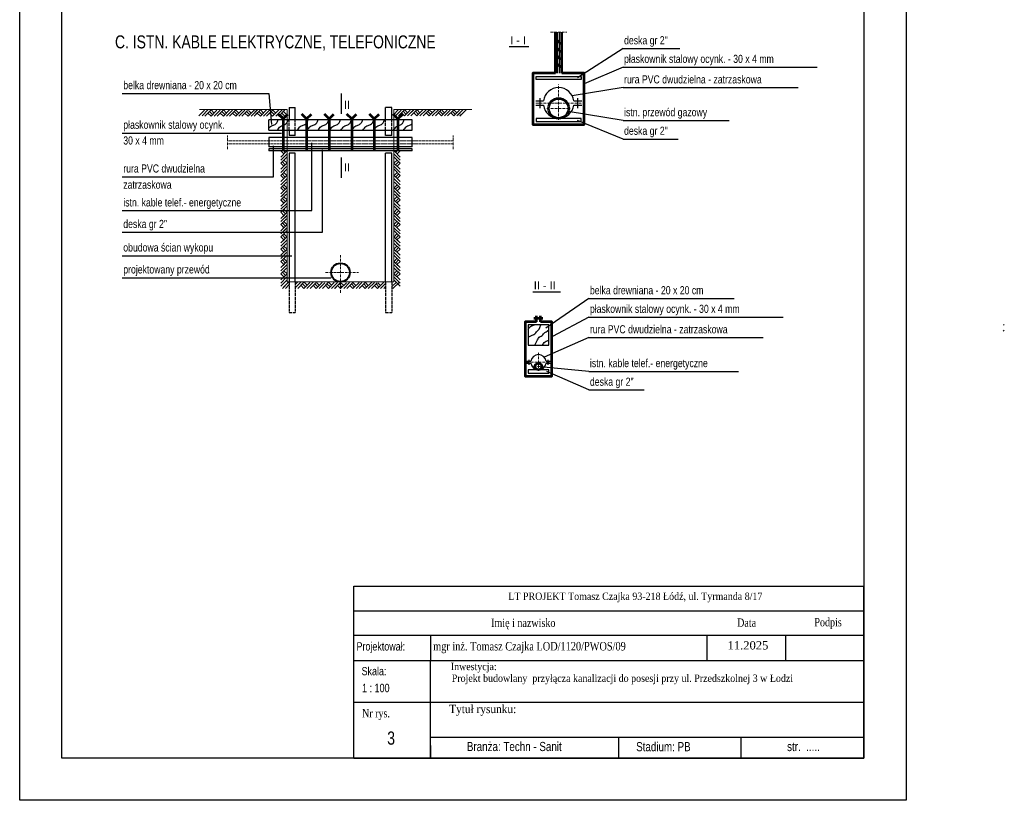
# Model space of a CAD drawing. Extents: x 17487 to 111237, y -64911 to 13699.
# Tile 1 of 3: x 17487 to 40813, y -16001 to 2486. Entities that reach past the tile are written whole.
import ezdxf

# ---------------------------------------------------------------- set-up
doc = ezdxf.new("R2010")
doc.units = 0
doc.header["$MEASUREMENT"] = 0
doc.linetypes.add('ACAD_ISO02W100', pattern=[15, 12, -3])
doc.linetypes.add('ACAD_ISO10W100', pattern=[18.5, 12, -3, 0.5, -3])
doc.layers.get('0').update_dxf_attribs({"color": 1, "linetype": 'CONTINUOUS'})
for name, color, linetype, lineweight in [('A-osie', 4, 'ACAD_ISO10W100', 20), ('Druty-płaskownik', 1, 'CONTINUOUS', 53), ('linie pomocn', 2, 'CONTINUOUS', 30), ('linie przerywane', 6, 'ACAD_ISO02W100', 20), ('O_tabelka', 7, 'CONTINUOUS', 9), ('Proj Wodociąg', 5, 'CONTINUOUS', 40), ('TEREN', 3, 'CONTINUOUS', 15)]:
    doc.layers.add(name, color=color, linetype=linetype, lineweight=lineweight)
for name, color, linetype in [('AS-opis', 1, 'CONTINUOUS'), ('KRESKOWANIE', 7, 'CONTINUOUS'), ('Tytuł', 1, 'CONTINUOUS'), ('wodociąg', 170, 'CONTINUOUS')]:
    doc.layers.add(name, color=color, linetype=linetype)
doc.styles.get("Standard").update_dxf_attribs({"font": '-125'})
doc.styles.add('STYL1', font='times.ttf', dxfattribs={"width": 0.8})

msp = doc.modelspace()

# ---------------------------------------------------------------- linework, layer by layer
for points in [[(38487, -16001), (17487, -16001), (17487, 13699), (38487, 13699)], [(37487, -15001), (18487, -15001), (18487, 12699), (37487, 12699)]]:
    msp.add_lwpolyline(points, close=True)
at = {"layer": 'A-osie', "ltscale": 5}
for p, q in [((30060, 2189), (30449, 2189)), ((30255, 111), (30255, 950)), ((29714, 513), (30807, 513)), ((29978, 386), (30529, 386)), ((22414, -576), (22414, -259)), ((27760, -576), (27760, -259)), ((25087, -3979), (25087, -3087)), ((24734, -3501), (25513, -3501)), ((29776, -5832), (29776, -5373)), ((29505, -5626), (30052, -5626)), ((29663, -5727), (29884, -5727))]:
    msp.add_line(p, q, dxfattribs=at)
at = {"layer": 'A-osie', "linetype": 'ACAD_ISO02W100', "ltscale": 5}
for p, q in [((27760, -380), (22414, -380)), ((27760, -453), (22414, -453))]:
    msp.add_line(p, q, dxfattribs=at)
at = {"layer": 'Druty-płaskownik'}
for p, q in [((30182, 1217), (30182, 2189)), ((30327, 1217), (30327, 2189)), ((23726, 140), (23613, 253)), ((23726, 140), (23839, 253)), ((24285, 140), (24171, 253)), ((24285, 140), (24398, 253)), ((24819, 140), (24706, 253)), ((24819, 140), (24932, 253)), ((25354, 140), (25241, 253)), ((25354, 140), (25467, 253)), ((25888, 140), (25775, 253)), ((25888, 140), (26002, 253)), ((26447, 140), (26334, 253)), ((26447, 140), (26560, 253)), ((23726, 140), (23726, -623)), ((24285, 140), (24285, -623)), ((24819, 140), (24819, -623)), ((25354, 140), (25354, -623)), ((25888, 140), (25888, -623)), ((26447, 140), (26447, -623)), ((29666, -4584), (29880, -4584)), ((29727, -4666), (29727, -4527)), ((29824, -4666), (29824, -4527))]:
    msp.add_line(p, q, dxfattribs=at)
for points in [[(30182, 1217), (29647, 1217), (29647, 2), (30862, 2), (30862, 1217), (30327, 1217)], [(29727, -4666), (29460, -4666), (29460, -5954), (30091, -5954), (30091, -4666), (29824, -4666)]]:
    msp.add_lwpolyline(points, dxfattribs=at)
for centre, radius in [((30255, 386), 238), ((29776, -5727), 81)]:
    msp.add_circle(centre, radius, dxfattribs=at)
for points in [[(30182, 2054), (30227, 1980), (30273, 1915), (30327, 1934)], [(30182, 1866), (30227, 1792), (30273, 1727), (30327, 1743)], [(30182, 1681), (30227, 1607), (30273, 1542), (30327, 1565)], [(30182, 1496), (30227, 1422), (30273, 1356), (30327, 1374)]]:
    msp.add_open_spline(points, degree=3, dxfattribs=at)
at = {"layer": 'KRESKOWANIE'}
for p, q in [((30230, 1217), (30230, 2189)), ((30279, 1217), (30279, 2189)), ((31780, 1803), (30702, 1111)), ((31780, 1803), (33127, 1803)), ((31780, 1363), (30862, 968)), ((31780, 1363), (36382, 1363)), ((19916, 741), (23387, 741)), ((23387, 741), (23456, 8)), ((31780, 878), (30573, 680)), ((31780, 878), (35929, 878)), ((31780, 100), (30482, 316)), ((31780, -340), (30702, 102)), ((31780, 100), (34295, 100)), ((19916, -197), (23689, -197)), ((24409, -2036), (24409, -428)), ((31780, -340), (33089, -340)), ((23500, -1233), (23500, -500)), ((24658, -2547), (24658, -599)), ((19916, -1233), (23500, -1233)), ((19916, -2036), (24409, -2036)), ((19916, -2547), (24658, -2547)), ((19916, -3104), (23931, -3104)), ((19916, -3624), (24857, -3624)), ((30972, -4116), (29951, -4820)), ((30972, -4116), (34410, -4116)), ((30972, -4557), (30107, -5018)), ((30972, -4557), (35574, -4557)), ((30972, -5042), (29913, -5506)), ((30972, -5042), (35103, -5042)), ((30972, -5842), (29816, -5733)), ((30972, -6282), (29972, -5848)), ((30972, -5842), (34514, -5842)), ((30972, -6282), (32281, -6282))]:
    msp.add_line(p, q, dxfattribs=at)
for points, knots in [([(23386, -86), (23387, -84), (23400, -69), (23425, -40), (23485, -16), (23555, 9), (23592, 66), (23605, 104), (23611, 116)], [30.50282, 30.50282, 30.50282, 30.50282, 33.963721, 54.242192, 76.880417, 113.037277, 142.205581, 158.981264, 158.981264, 158.981264, 158.981264]), ([(23588, -127), (23601, -111), (23624, -83), (23661, -40), (23722, -16), (23791, 9), (23828, 66), (23841, 104), (23847, 116)], [8.617408, 8.617408, 8.617408, 8.617408, 33.963721, 54.242192, 76.880417, 113.037277, 142.205581, 158.981264, 158.981264, 158.981264, 158.981264]), ([(24061, -127), (24074, -111), (24097, -83), (24134, -40), (24195, -16), (24264, 9), (24301, 66), (24314, 104), (24320, 116)], [8.617408, 8.617408, 8.617408, 8.617408, 33.963721, 54.242192, 76.880417, 113.037277, 142.205581, 158.981264, 158.981264, 158.981264, 158.981264]), ([(24298, -127), (24310, -111), (24334, -83), (24371, -40), (24431, -16), (24501, 9), (24538, 66), (24550, 104), (24556, 116)], [8.617408, 8.617408, 8.617408, 8.617408, 33.963721, 54.242192, 76.880417, 113.037277, 142.205581, 158.981264, 158.981264, 158.981264, 158.981264]), ([(24553, -127), (24566, -111), (24589, -83), (24626, -40), (24686, -16), (24756, 9), (24793, 66), (24806, 104), (24812, 116)], [8.617408, 8.617408, 8.617408, 8.617408, 33.963721, 54.242192, 76.880417, 113.037277, 142.205581, 158.981264, 158.981264, 158.981264, 158.981264]), ([(24828, -127), (24841, -111), (24865, -83), (24902, -40), (24962, -16), (25032, 9), (25069, 66), (25081, 104), (25087, 116)], [8.617408, 8.617408, 8.617408, 8.617408, 33.963721, 54.242192, 76.880417, 113.037277, 142.205581, 158.981264, 158.981264, 158.981264, 158.981264]), ([(25093, -127), (25106, -111), (25129, -83), (25167, -40), (25227, -16), (25296, 9), (25333, 66), (25346, 104), (25352, 116)], [8.617408, 8.617408, 8.617408, 8.617408, 33.963721, 54.242192, 76.880417, 113.037277, 142.205581, 158.981264, 158.981264, 158.981264, 158.981264]), ([(25355, -127), (25368, -111), (25391, -83), (25428, -40), (25488, -16), (25558, 9), (25595, 66), (25608, 104), (25614, 116)], [8.617408, 8.617408, 8.617408, 8.617408, 33.963721, 54.242192, 76.880417, 113.037277, 142.205581, 158.981264, 158.981264, 158.981264, 158.981264]), ([(25617, -127), (25629, -111), (25653, -83), (25690, -40), (25750, -16), (25820, 9), (25857, 66), (25869, 104), (25875, 116)], [8.617408, 8.617408, 8.617408, 8.617408, 33.963721, 54.242192, 76.880417, 113.037277, 142.205581, 158.981264, 158.981264, 158.981264, 158.981264]), ([(25872, -127), (25885, -111), (25908, -83), (25945, -40), (26005, -16), (26075, 9), (26112, 66), (26125, 104), (26131, 116)], [8.617408, 8.617408, 8.617408, 8.617408, 33.963721, 54.242192, 76.880417, 113.037277, 142.205581, 158.981264, 158.981264, 158.981264, 158.981264]), ([(26339, -127), (26352, -111), (26376, -83), (26413, -40), (26473, -16), (26543, 9), (26580, 66), (26592, 104), (26598, 116)], [8.617408, 8.617408, 8.617408, 8.617408, 33.963721, 54.242192, 76.880417, 113.037277, 142.205581, 158.981264, 158.981264, 158.981264, 158.981264]), ([(26579, -127), (26592, -111), (26615, -83), (26652, -40), (26712, -16), (26762, 2), (26785, 23), (26788, 25)], [8.617408, 8.617408, 8.617408, 8.617408, 33.963721, 54.242192, 76.880417, 113.037277, 116.861918, 116.861918, 116.861918, 116.861918]), ([(29533, -5046), (29541, -5036), (29563, -5014), (29619, -4991), (29689, -4966), (29726, -4909), (29802, -4840), (29835, -4739)], [38.762126, 38.762126, 38.762126, 38.762126, 54.242192, 76.880417, 113.037277, 142.205581, 158.640487, 158.640487, 158.640487, 158.640487]), ([(29533, -4849), (29544, -4828), (29561, -4808), (29591, -4775), (29637, -4756), (29668, -4745), (29681, -4739)], [22.401876, 22.401876, 22.401876, 22.401876, 33.963721, 54.242192, 76.880417, 94.359404, 94.359404, 94.359404, 94.359404]), ([(29688, -5225), (29755, -5085), (29778, -5057), (29814, -5015), (29874, -4991), (29924, -4912), (29979, -4909), (29992, -4876), (30019, -4859)], [9.791987, 9.791987, 9.791987, 9.791987, 33.963721, 54.242192, 76.880417, 113.037277, 142.205581, 155.857123, 155.857123, 155.857123, 155.857123]), ([(29869, -5225), (29885, -5196), (29903, -5175), (29933, -5140), (29978, -5122), (30007, -5111), (30019, -5106)], [20.69507, 20.69507, 20.69507, 20.69507, 33.963721, 54.242192, 76.880417, 92.042686, 92.042686, 92.042686, 92.042686])]:
    msp.add_open_spline(points, degree=3, knots=knots, dxfattribs=at)
at = {"layer": 'linie pomocn'}
for p, q in [((29083, 1850), (29549, 1850)), ((25104, 741), (25104, 258)), ((29714, 561), (29893, 561)), ((29808, 631), (29808, 395)), ((30616, 561), (30807, 561)), ((30701, 631), (30701, 395)), ((23872, 409), (23872, 116)), ((23872, 409), (24017, 409)), ((24017, 116), (24017, 409)), ((26156, 116), (26156, 409)), ((26302, 409), (26156, 409)), ((26302, 116), (26302, 409)), ((29714, 464), (29893, 464)), ((30616, 464), (30807, 464)), ((23386, -127), (23386, 116)), ((26788, -127), (26788, 116)), ((23872, -127), (23872, -258)), ((24017, -258), (24017, -127)), ((26156, -258), (26156, -127)), ((26302, -258), (26302, -127)), ((26788, -307), (23386, -307)), ((23386, -307), (23386, -343)), ((23386, -343), (23386, -526)), ((24017, -258), (23872, -258)), ((26302, -258), (26156, -258)), ((26788, -343), (26788, -307)), ((26788, -526), (26788, -343)), ((26788, -526), (23386, -526)), ((26788, -574), (23386, -574)), ((23386, -574), (23386, -623)), ((26788, -623), (23386, -623)), ((23872, -671), (23872, -2240)), ((24017, -671), (23872, -671)), ((24017, -2240), (24017, -671)), ((26156, -2240), (26156, -671)), ((26302, -671), (26156, -671)), ((26302, -2240), (26302, -671)), ((26788, -623), (26788, -574)), ((25104, -775), (25104, -1258)), ((23872, -2240), (23872, -3722)), ((24017, -3722), (24017, -2240)), ((26156, -3722), (26156, -2240)), ((26302, -3722), (26302, -2240)), ((29641, -3955), (30299, -3955)), ((29552, -5566), (29552, -5684)), ((29999, -5566), (29999, -5684)), ((29505, -5601), (29595, -5601)), ((29505, -5650), (29595, -5650)), ((29956, -5601), (30052, -5601)), ((29956, -5650), (30052, -5650))]:
    msp.add_line(p, q, dxfattribs=at)
for points in [[(29720, 1145), (30789, 1145), (30789, 1072), (29720, 1072)], [(29720, 75), (30789, 75), (30789, 148), (29720, 148)], [(29533, -5225), (30019, -5225), (30019, -4739), (29533, -4739)], [(29533, -5881), (30019, -5881), (30019, -5808), (29533, -5808)]]:
    msp.add_lwpolyline(points, close=True, dxfattribs=at)
for points in [[(26788, 116), (23386, 116)], [(23386, -127), (26788, -127)]]:
    msp.add_lwpolyline(points, dxfattribs=at)
for centre, radius, start, end in [((30255, 513), 365, 7.6623, 172.3377), ((30255, 513), 365, 187.6623, 352.3377), ((29776, -5626), 182, 7.6623, 172.3377), ((29776, -5626), 182, 187.6623, 352.3377)]:
    msp.add_arc(centre, radius, start, end, dxfattribs=at)
at = {"layer": 'linie przerywane', "lineweight": 30, "ltscale": 6}
for p, q in [((23872, -127), (23872, 116)), ((24017, -127), (24017, 116)), ((26156, -127), (26156, 116)), ((26302, -127), (26302, 116)), ((23872, -3722), (23872, -4451)), ((24017, -3722), (24017, -4451)), ((26156, -3722), (26156, -4451)), ((26302, -3722), (26302, -4451)), ((23872, -4451), (24017, -4451)), ((26156, -4451), (26302, -4451))]:
    msp.add_line(p, q, dxfattribs=at)
at = {"layer": 'O_tabelka', "lineweight": 25}
for p, q in [((25403, -15001), (25403, -10930)), ((25403, -10930), (37487, -10930)), ((37487, -15001), (37487, -10930)), ((25403, -11516), (37487, -11516)), ((37487, -12101), (25403, -12101)), ((27217, -12101), (27217, -12687)), ((33768, -12101), (33768, -12687)), ((35627, -12101), (35627, -12687)), ((25403, -12687), (37487, -12687)), ((25403, -12687), (37487, -12687)), ((25403, -12687), (37487, -12687)), ((27217, -15001), (27217, -12687)), ((33768, -12687), (33768, -12687)), ((25403, -13674), (37487, -13674)), ((25403, -13674), (27217, -13674)), ((27217, -13674), (37487, -13674)), ((27217, -14507), (36659, -14507)), ((27859, -14507), (37487, -14507)), ((31672, -14507), (31672, -15001)), ((34571, -14507), (34571, -15001)), ((27217, -14706), (27217, -15001)), ((25403, -15001), (37487, -15001))]:
    msp.add_line(p, q, dxfattribs=at)
at = {"layer": 'Proj Wodociąg'}
msp.add_circle((25087, -3501), 221, dxfattribs=at)
at = {"layer": 'TEREN'}
for p, q in [((21734, 208), (21869, 343)), ((23823, 360), (21749, 360)), ((21807, 208), (21948, 349)), ((21827, 227), (21948, 349)), ((21875, 203), (22027, 355)), ((21880, 208), (21963, 290)), ((22021, 203), (21948, 276)), ((22058, 240), (21985, 312)), ((22021, 203), (22158, 340)), ((22094, 276), (22022, 349)), ((22094, 203), (22235, 344)), ((22167, 203), (22318, 354)), ((22313, 203), (22240, 276)), ((22349, 240), (22276, 312)), ((22385, 276), (22312, 349)), ((22313, 203), (22459, 349)), ((22386, 203), (22526, 343)), ((22459, 203), (22599, 343)), ((22604, 203), (22531, 276)), ((22641, 240), (22568, 312)), ((22604, 203), (22756, 355)), ((22677, 276), (22609, 344)), ((22677, 203), (22821, 347)), ((22750, 203), (22886, 339)), ((22896, 203), (22823, 276)), ((22932, 240), (22860, 312)), ((22896, 203), (23047, 354)), ((22969, 276), (22906, 338)), ((22969, 203), (23118, 352)), ((22993, 227), (23115, 349)), ((23042, 203), (23181, 342)), ((23042, 203), (23124, 286)), ((23188, 203), (23115, 276)), ((23224, 240), (23151, 312)), ((23188, 203), (23335, 350)), ((23260, 276), (23196, 340)), ((23260, 203), (23412, 355)), ((23333, 203), (23476, 346)), ((23479, 203), (23406, 276)), ((23516, 240), (23443, 312)), ((23479, 203), (23624, 348)), ((23552, 276), (23484, 345)), ((23552, 203), (23704, 355)), ((23625, 203), (23771, 349)), ((23660, 240), (23733, 167)), ((23771, 203), (23698, 276)), ((23807, 240), (23734, 312)), ((23823, -3722), (23823, 360)), ((26350, -3722), (26350, 360)), ((26350, 360), (28202, 360)), ((26350, 245), (26455, 350)), ((26395, 217), (26521, 343)), ((26459, 208), (26608, 357)), ((26605, 208), (26532, 281)), ((26641, 245), (26568, 317)), ((26678, 281), (26603, 356)), ((26605, 208), (26740, 344)), ((26678, 208), (26818, 349)), ((26702, 232), (26824, 354)), ((26751, 208), (26894, 351)), ((26751, 208), (26833, 290)), ((26896, 208), (26823, 281)), ((26933, 245), (26860, 317)), ((26896, 208), (27047, 359)), ((26969, 281), (26900, 350)), ((26969, 208), (27114, 353)), ((27042, 208), (27189, 355)), ((27188, 208), (27115, 281)), ((27224, 245), (27151, 317)), ((27188, 208), (27327, 348)), ((27264, 281), (27191, 354)), ((27261, 208), (27405, 352)), ((27334, 208), (27467, 342)), ((27480, 208), (27407, 281)), ((27516, 245), (27443, 317)), ((27480, 208), (27618, 346)), ((27550, 281), (27488, 343)), ((27552, 208), (27686, 342)), ((27625, 208), (27771, 354)), ((27771, 208), (27698, 281)), ((27808, 245), (27735, 317)), ((27844, 281), (27771, 354)), ((27771, 208), (27906, 343)), ((27844, 208), (27985, 349)), ((27863, 227), (27985, 349)), ((27912, 203), (28064, 355)), ((27917, 208), (27999, 290)), ((23671, -620), (23744, -693)), ((23671, -766), (23806, -630)), ((23671, -839), (23814, -695)), ((23746, -623), (23780, -656)), ((26502, -839), (26359, -695)), ((26502, -766), (26367, -630)), ((26427, -623), (26393, -656)), ((26502, -620), (26430, -693)), ((23671, -912), (23823, -760)), ((23671, -912), (23744, -984)), ((23671, -1057), (23811, -917)), ((23707, -875), (23780, -948)), ((23744, -839), (23812, -907)), ((26502, -912), (26350, -760)), ((26430, -839), (26362, -907)), ((26502, -1057), (26362, -917)), ((26466, -875), (26393, -948)), ((26502, -912), (26430, -984)), ((23671, -1130), (23811, -990)), ((23671, -1203), (23816, -1057)), ((23744, -1131), (23816, -1204)), ((26502, -1203), (26357, -1057)), ((26430, -1131), (26357, -1204)), ((26502, -1130), (26362, -990)), ((23671, -1349), (23822, -1198)), ((23671, -1203), (23744, -1276)), ((23671, -1422), (23812, -1281)), ((23671, -1495), (23808, -1358)), ((23707, -1167), (23780, -1240)), ((26502, -1349), (26352, -1198)), ((26502, -1422), (26362, -1281)), ((26502, -1495), (26365, -1358)), ((26466, -1167), (26393, -1240)), ((26502, -1203), (26430, -1276)), ((23671, -1641), (23822, -1489)), ((23671, -1495), (23744, -1568)), ((23676, -1636), (23758, -1553)), ((23676, -1709), (23816, -1568)), ((23695, -1689), (23816, -1568)), ((23707, -1458), (23780, -1531)), ((23744, -1421), (23816, -1494)), ((26502, -1641), (26351, -1489)), ((26430, -1421), (26357, -1494)), ((26498, -1709), (26357, -1568)), ((26478, -1689), (26357, -1568)), ((26466, -1458), (26393, -1531)), ((26498, -1636), (26415, -1553)), ((26502, -1495), (26430, -1568)), ((23676, -1781), (23810, -1647)), ((23676, -1781), (23748, -1854)), ((23676, -1929), (23823, -1782)), ((23676, -1784), (23748, -1856)), ((23676, -2002), (23820, -1858)), ((23712, -1745), (23785, -1818)), ((23712, -1747), (23785, -1820)), ((23727, -1875), (23821, -1781)), ((23748, -1708), (23821, -1781)), ((26498, -1928), (26350, -1781)), ((26425, -1708), (26352, -1781)), ((26446, -1875), (26352, -1781)), ((26498, -2001), (26353, -1856)), ((26498, -1781), (26363, -1647)), ((26461, -1745), (26388, -1818)), ((26498, -1781), (26425, -1854)), ((26498, -1782), (26425, -1855)), ((23676, -2075), (23826, -1924)), ((23676, -2075), (23748, -2148)), ((23676, -2221), (23819, -2078)), ((23712, -2039), (23785, -2112)), ((23748, -2002), (23818, -2072)), ((26498, -2074), (26347, -1923)), ((26498, -2219), (26354, -2076)), ((26425, -2001), (26355, -2070)), ((26461, -2037), (26388, -2110)), ((26498, -2074), (26425, -2147)), ((23676, -2221), (23758, -2139)), ((23676, -2294), (23816, -2153)), ((23676, -2367), (23811, -2231)), ((23700, -2270), (23822, -2148)), ((23712, -2328), (23785, -2401)), ((23712, -2330), (23785, -2403)), ((23748, -2294), (23823, -2369)), ((26425, -2292), (26350, -2367)), ((26473, -2268), (26351, -2146)), ((26498, -2292), (26357, -2152)), ((26498, -2365), (26362, -2230)), ((26461, -2328), (26388, -2401)), ((26461, -2329), (26388, -2402)), ((26498, -2219), (26415, -2137)), ((23676, -2510), (23823, -2363)), ((23676, -2513), (23824, -2364)), ((23676, -2365), (23748, -2438)), ((23676, -2367), (23748, -2440)), ((23676, -2583), (23820, -2439)), ((23676, -2585), (23811, -2450)), ((23676, -2656), (23826, -2505)), ((26498, -2656), (26347, -2505)), ((26498, -2658), (26347, -2507)), ((26498, -2511), (26349, -2362)), ((26498, -2510), (26350, -2363)), ((26498, -2583), (26353, -2439)), ((26498, -2657), (26355, -2515)), ((26498, -2584), (26362, -2449)), ((26498, -2365), (26425, -2438)), ((26498, -2365), (26425, -2438)), ((23676, -2656), (23748, -2729)), ((23676, -2802), (23819, -2659)), ((23676, -2802), (23758, -2720)), ((23676, -2875), (23816, -2734)), ((23700, -2851), (23822, -2729)), ((23712, -2620), (23785, -2693)), ((23748, -2583), (23818, -2653)), ((26473, -2851), (26351, -2729)), ((26498, -2802), (26354, -2659)), ((26425, -2583), (26355, -2653)), ((26425, -2585), (26355, -2654)), ((26498, -2875), (26357, -2734)), ((26461, -2620), (26388, -2693)), ((26461, -2621), (26388, -2694)), ((26498, -2802), (26415, -2720)), ((26498, -2656), (26425, -2729)), ((23676, -2948), (23811, -2812)), ((23676, -3094), (23824, -2945)), ((23676, -2948), (23748, -3021)), ((23676, -3167), (23811, -3031)), ((23712, -2911), (23785, -2984)), ((23748, -2875), (23823, -2950)), ((26498, -3094), (26349, -2945)), ((26425, -2875), (26350, -2950)), ((26498, -2948), (26362, -2812)), ((26498, -3167), (26362, -3031)), ((26461, -2911), (26388, -2984)), ((26498, -2948), (26425, -3021)), ((23676, -3240), (23826, -3090)), ((23676, -3239), (23818, -3097)), ((23676, -3240), (23748, -3313)), ((23676, -3386), (23819, -3243)), ((23712, -3204), (23785, -3277)), ((23748, -3167), (23818, -3237)), ((26498, -3240), (26347, -3090)), ((26498, -3386), (26354, -3243)), ((26498, -3239), (26355, -3097)), ((26425, -3167), (26355, -3237)), ((26461, -3204), (26388, -3277)), ((26498, -3240), (26425, -3313)), ((23676, -3386), (23758, -3304)), ((23676, -3459), (23816, -3318)), ((23676, -3532), (23811, -3396)), ((23700, -3435), (23822, -3313)), ((23712, -3495), (23785, -3568)), ((23748, -3459), (23823, -3534)), ((26425, -3459), (26350, -3534)), ((26473, -3435), (26351, -3313)), ((26498, -3459), (26357, -3318)), ((26498, -3532), (26362, -3396)), ((26461, -3495), (26388, -3568)), ((26498, -3386), (26415, -3304)), ((23676, -3678), (23824, -3529)), ((23676, -3532), (23748, -3605)), ((23676, -3751), (23811, -3615)), ((23676, -3823), (23818, -3681)), ((23734, -3852), (23857, -3730)), ((23872, -3722), (23823, -3722)), ((23872, -3722), (23823, -3722)), ((23872, -3722), (26302, -3722)), ((24017, -3788), (24080, -3725)), ((24017, -3861), (24146, -3732)), ((24075, -3876), (24222, -3729)), ((24297, -3803), (24224, -3730)), ((24293, -3876), (24438, -3732)), ((24658, -3876), (24804, -3730)), ((24877, -3803), (24804, -3730)), ((24945, -3881), (25096, -3729)), ((25236, -3881), (25387, -3730)), ((25674, -3881), (25826, -3729)), ((25965, -3881), (26116, -3731)), ((26302, -3722), (26350, -3722)), ((26330, -3881), (26481, -3729)), ((26498, -3678), (26349, -3529)), ((26498, -3823), (26355, -3681)), ((26498, -3751), (26362, -3615)), ((26498, -3532), (26425, -3605)), ((23710, -3876), (23851, -3735)), ((23783, -3876), (23872, -3788)), ((23783, -3876), (23865, -3794)), ((24220, -3876), (24148, -3803)), ((24257, -3840), (24184, -3767)), ((24220, -3876), (24360, -3737)), ((24366, -3876), (24500, -3743)), ((24512, -3876), (24439, -3803)), ((24549, -3840), (24476, -3767)), ((24512, -3876), (24651, -3738)), ((24583, -3803), (24521, -3741)), ((24585, -3876), (24719, -3742)), ((24804, -3876), (24731, -3803)), ((24840, -3840), (24767, -3767)), ((24804, -3876), (24939, -3741)), ((24877, -3876), (25017, -3735)), ((24896, -3857), (25017, -3735)), ((24949, -3876), (25032, -3794)), ((25090, -3881), (25017, -3808)), ((25127, -3845), (25054, -3772)), ((25090, -3881), (25227, -3744)), ((25164, -3808), (25091, -3735)), ((25163, -3881), (25304, -3740)), ((25382, -3881), (25309, -3808)), ((25418, -3845), (25346, -3772)), ((25454, -3808), (25381, -3735)), ((25382, -3881), (25528, -3735)), ((25455, -3881), (25595, -3741)), ((25528, -3881), (25668, -3741)), ((25674, -3881), (25601, -3808)), ((25710, -3845), (25637, -3772)), ((25746, -3808), (25678, -3740)), ((25746, -3881), (25890, -3737)), ((25819, -3881), (25955, -3745)), ((25965, -3881), (25892, -3808)), ((26002, -3845), (25929, -3772)), ((26038, -3808), (25975, -3746)), ((26038, -3881), (26156, -3763)), ((26062, -3857), (26156, -3763)), ((26111, -3881), (26156, -3836)), ((26111, -3881), (26156, -3836)), ((26302, -3836), (26404, -3734))]:
    msp.add_line(p, q, dxfattribs=at)
at = {"layer": 'wodociąg', "ltscale": 40}
for p, q in [((40813, -4877), (40788, -4893)), ((40813, -4748), (40794, -4731))]:
    msp.add_line(p, q, dxfattribs=at)

# ---------------------------------------------------------------- texts
at = {"layer": 'AS-opis', "width": 0.8}
for s, height, p in [('deska gr 2"', 192.46, (31805, 1903)), ('płaskownik stalowy ocynk. - 30 x 4 mm', 192.46, (31805, 1463)), ('rura PVC dwudzielna - zatrzaskowa', 192.46, (31805, 977)), ('belka drewniana - 20 x 20 cm', 192.46, (19941, 841)), ('istn. przewód gazowy', 192.46, (31805, 200)), ('płaskownik stalowy ocynk.', 192.46, (19941, -97)), ('deska gr 2"', 192.46, (31805, -240)), ('30 x 4 mm', 192.5, (19941, -470)), ('rura PVC dwudzielna  ', 192.46, (19941, -1133)), ('zatrzaskowa ', 192.46, (19941, -1517)), ('istn. kable telef.- energetyczne', 192.46, (19941, -1937)), ('deska gr 2"', 192.46, (19941, -2447)), ('obudowa ścian wykopu', 192.46, (19941, -3004)), ('projektowany przewód', 192.46, (19941, -3524)), ('belka drewniana - 20 x 20 cm', 192.46, (30996, -4017)), ('płaskownik stalowy ocynk. - 30 x 4 mm', 192.46, (30996, -4457)), ('rura PVC dwudzielna - zatrzaskowa ', 192.46, (30996, -4942)), ('istn. kable telef.- energetyczne', 192.46, (30996, -5743)), ('deska gr 2"', 192.46, (30996, -6183))]:
    msp.add_text(s, height=height, dxfattribs=at).set_placement(p)
at = {"layer": 'AS-opis'}
for s, p in [('I - I', (29108, 1902)), ('II', (25168, 374)), ('II', (25168, -1104)), ('II - II', (29667, -3903))]:
    msp.add_text(s, height=192.5, dxfattribs=at).set_placement(p)
at = {"layer": 'O_tabelka', "linetype": 'Continuous', "lineweight": 25, "style": 'STYL1'}
for s, height, width, p in [('LT PROJEKT Tomasz Czajka 93-218 Łódź, ul. Tyrmanda 8/17', 173.72, 0.9, (29062, -11255)), ('Imię i nazwisko', 197.47, 0.8, (28655, -11895)), ('Data', 197.5, 0.8, (34483, -11892)), ('Podpis', 197.5, 0.8, (36313, -11880)), ('mgr inż. Tomasz Czajka LOD/1120/PWOS/09', 202, 0.8, (27283, -12452)), ('Inwestycja:', 173.72, 0.9, (27699, -12918)), ('Projekt budowlany  przyłącza kanalizacji do posesji przy ul. Przedszkolnej 3 w Łodzi', 173.72, 0.9, (27723, -13196))]:
    msp.add_text(s, height=height, rotation=0.0001, dxfattribs=dict(at, width=width)).set_placement(p)
at = {"layer": 'O_tabelka', "linetype": 'Continuous', "lineweight": 25, "width": 0.8}
for s, height, p in [('Projektował:', 197.47, (25467, -12454)), ('Skala:', 197.5, (25587, -13040)), ('Branża: Techn - Sanit', 217.22, (28081, -14835)), ('Stadium: PB', 217.22, (32091, -14839)), ('str.  .....', 217.22, (35668, -14836))]:
    msp.add_text(s, height=height, rotation=0.0001, dxfattribs=at).set_placement(p)
at = {"layer": 'O_tabelka', "lineweight": 25, "style": 'STYL1'}
msp.add_text('11.2025', height=197.5, rotation=0.0001, dxfattribs=at).set_placement((34255, -12429))
at = {"layer": 'O_tabelka', "linetype": 'Continuous', "lineweight": 25, "width": 0.8}
for s, height, p in [('1 : 100', 200, (25596, -13441)), ('3', 313, (26193, -14684))]:
    msp.add_text(s, height=height, dxfattribs=at).set_placement(p)
at = {"layer": 'O_tabelka', "linetype": 'Continuous', "lineweight": 25, "style": 'STYL1'}
for s, height, width, p in [('Tytuł rysunku:', 197.47, 0.9, (27662, -13936)), ('Nr rys.', 197.5, 0.8, (25596, -14037))]:
    msp.add_text(s, height=height, dxfattribs=dict(at, width=width)).set_placement(p)
at = {"layer": 'Tytuł', "width": 0.8}
msp.add_text('C. ISTN. KABLE ELEKTRYCZNE, TELEFONICZNE', height=307.93, dxfattribs=at).set_placement((19745, 1807))

doc.saveas('drawing.dxf')
